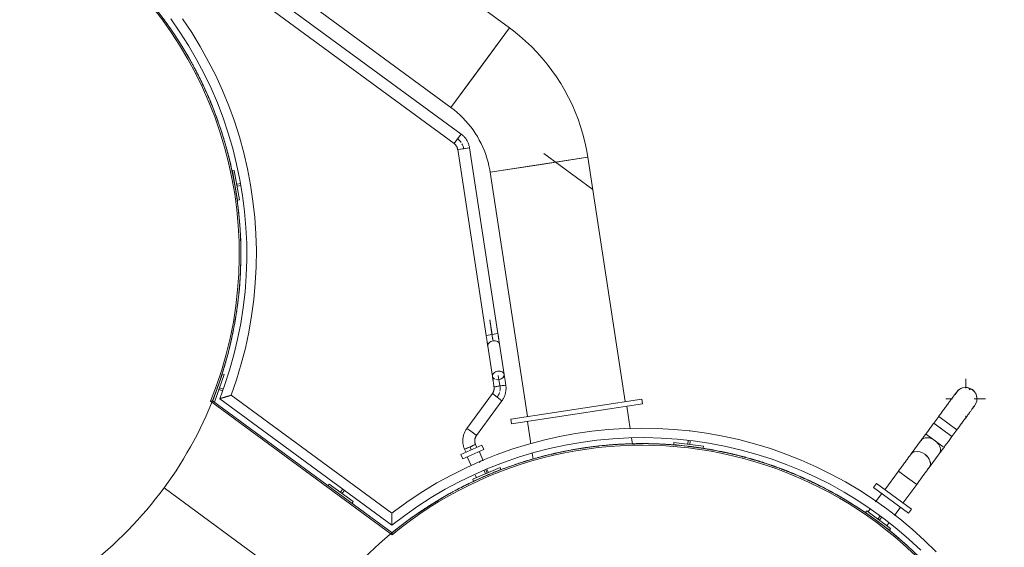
# Model space of a CAD drawing. Header units: metres. Extents: x 135583 to 135939, y 457896 to 458258.
# Tile 38 of 256: x 135637.5 to 135642.48, y 458092.8 to 458095.46. Entities that reach past the tile are written whole.
import ezdxf

# ---------------------------------------------------------------- set-up
doc = ezdxf.new("R2010")
doc.units = ezdxf.units.M
doc.linetypes.add('Hidden', pattern=[4, 2, -2])
doc.layers.add('NIEUWE INSTALLATIE', color=250, linetype='Continuous', lineweight=0)

msp = doc.modelspace()

# ---------------------------------------------------------------- linework, layer by layer
at = {"layer": 'NIEUWE INSTALLATIE', "linetype": 'Hidden'}
for p, q in [((135636.924, 458097.1559), (135640.395, 458094.6058)), ((135636.924, 458097.1559), (135640.395, 458094.6058)), ((135635.0035, 458095.4647), (135642.2644, 458090.1302)), ((135635.0035, 458095.4647), (135642.2644, 458090.1302)), ((135638.5425, 458093.7462), (135638.543, 458093.7482)), ((135638.5425, 458093.7462), (135638.543, 458093.7482)), ((135642.0823, 458093.3662), (135642.1676, 458093.3035)), ((135642.0823, 458093.3662), (135642.1676, 458093.3035)), ((135640.5002, 458093.315), (135640.4983, 458093.3149)), ((135640.5002, 458093.315), (135640.4983, 458093.3149)), ((135640.6554, 458093.3202), (135640.6552, 458093.3202)), ((135640.6554, 458093.3202), (135640.6552, 458093.3202)), ((135640.8121, 458093.3132), (135640.8118, 458093.3132)), ((135640.8121, 458093.3132), (135640.8118, 458093.3132)), ((135640.968, 458093.2939), (135640.9659, 458093.2943)), ((135640.968, 458093.2939), (135640.9659, 458093.2943)), ((135639.7749, 458093.1212), (135639.7742, 458093.1209)), ((135639.7749, 458093.1212), (135639.7742, 458093.1209)), ((135639.4915, 458092.9543), (135639.4906, 458092.9537)), ((135639.4915, 458092.9543), (135639.4906, 458092.9537))]:
    msp.add_line(p, q, dxfattribs=at)
at = {"layer": 'NIEUWE INSTALLATIE'}
for p, q in [((135639.9737, 458095.4233), (135637.83, 458096.9982)), ((135637.534, 458096.5953), (135639.6776, 458095.0204)), ((135639.7293, 458094.8862), (135638.0413, 458096.1263)), ((135638.0042, 458096.0787), (135639.6936, 458094.8376)), ((135639.6776, 458095.0204), (135639.9737, 458095.4233)), ((135639.9737, 458095.4233), (135639.8257, 458095.2218)), ((135639.8257, 458095.2218), (135639.6776, 458095.0204)), ((135639.6936, 458094.8376), (135639.7293, 458094.8862)), ((135639.7115, 458094.8619), (135639.6936, 458094.8376)), ((135639.7293, 458094.8862), (135639.7115, 458094.8619)), ((135639.7715, 458094.8165), (135639.7119, 458094.8074)), ((135639.7119, 458094.8074), (135639.7417, 458094.812)), ((135639.7119, 458094.8074), (135639.8557, 458093.8673)), ((135639.7417, 458094.812), (135639.7715, 458094.8165)), ((135639.9153, 458093.8764), (135639.7715, 458094.8165)), ((135640.3701, 458094.7686), (135639.8759, 458094.693)), ((135640.123, 458094.7308), (135640.3701, 458094.7686)), ((135640.5591, 458093.5328), (135640.3701, 458094.7686)), ((135638.5722, 458094.7001), (135638.582, 458094.7018)), ((135638.5981, 458094.5524), (135638.5722, 458094.7001)), ((135638.582, 458094.7018), (135638.6079, 458094.5541)), ((135639.8759, 458094.693), (135640.123, 458094.7308)), ((135639.8759, 458094.693), (135640.0649, 458093.4572)), ((135638.5941, 458094.6329), (135638.6143, 458094.6364)), ((135638.5958, 458094.623), (135638.5941, 458094.6329)), ((135638.616, 458094.6266), (135638.5958, 458094.623)), ((135638.6079, 458094.5541), (135638.5981, 458094.5524)), ((135639.8855, 458093.8718), (135639.8557, 458093.8673)), ((135639.8557, 458093.8673), (135639.8855, 458093.8718)), ((135639.9153, 458093.8764), (135639.8855, 458093.8718)), ((135639.8855, 458093.8718), (135639.9153, 458093.8764)), ((135639.8638, 458093.814), (135639.8873, 458093.6604)), ((135639.9469, 458093.6695), (135639.9234, 458093.8231)), ((135638.4728, 458093.5362), (135638.522, 458093.6724)), ((135638.5314, 458093.669), (135638.4812, 458093.5301)), ((135638.522, 458093.6724), (135638.5314, 458093.669)), ((135639.9253, 458093.6117), (135639.9171, 458093.665)), ((135639.9253, 458093.6117), (135639.9171, 458093.665)), ((135638.5042, 458093.5937), (135638.5076, 458093.6031)), ((135638.5076, 458093.6031), (135638.5269, 458093.5962)), ((135639.8955, 458093.6072), (135639.9551, 458093.6163)), ((135639.9253, 458093.6117), (135639.8965, 458093.6073)), ((135639.9551, 458093.6163), (135639.9541, 458093.6161)), ((135642.2806, 458093.6007), (135642.2806, 458093.6471)), ((135638.5235, 458093.5868), (135638.5042, 458093.5937)), ((135639.3783, 458092.9683), (135638.5664, 458093.5648)), ((135639.8871, 458093.5729), (135639.7581, 458093.3974)), ((135639.8871, 458093.5729), (135639.9114, 458093.5551)), ((135639.9357, 458093.5372), (135639.8871, 458093.5729)), ((135639.9114, 458093.5551), (135639.9357, 458093.5372)), ((135638.4621, 458093.5342), (135638.4718, 458093.537)), ((135639.3803, 458092.8596), (135638.4621, 458093.5342)), ((135638.4718, 458093.537), (135639.3801, 458092.8697)), ((135638.5083, 458093.5475), (135639.3792, 458092.9076)), ((135639.8067, 458093.3617), (135639.9357, 458093.5372)), ((135639.9809, 458093.4443), (135640.6431, 458093.5456)), ((135639.9845, 458093.4206), (135640.6468, 458093.5219)), ((135640.5841, 458093.3958), (135640.5667, 458093.5096)), ((135640.6468, 458093.5219), (135640.6431, 458093.5456)), ((135642.1806, 458093.5471), (135642.2134, 458093.5471)), ((135642.3236, 458093.5471), (135642.3313, 458093.5471)), ((135642.3332, 458093.5471), (135642.3806, 458093.5471)), ((135642.1443, 458093.4581), (135642.1191, 458093.4237)), ((135642.1443, 458093.4581), (135642.1904, 458093.4242)), ((135642.1904, 458093.4242), (135642.1443, 458093.4581)), ((135642.2806, 458093.4471), (135642.2806, 458093.4615)), ((135639.9809, 458093.4443), (135639.9845, 458093.4206)), ((135640.0645, 458093.4328), (135640.082, 458093.3189)), ((135642.1651, 458093.3899), (135642.1191, 458093.4237)), ((135642.1904, 458093.4242), (135642.2364, 458093.3904)), ((135642.2364, 458093.3904), (135642.1904, 458093.4242)), ((135639.7824, 458093.3796), (135639.7581, 458093.3974)), ((135639.8067, 458093.3617), (135639.7824, 458093.3796)), ((135642.2112, 458093.356), (135642.1651, 458093.3899)), ((135642.2112, 458093.356), (135642.2364, 458093.3904)), ((135639.8336, 458093.3123), (135639.7275, 458093.2657)), ((135639.8017, 458093.316), (135639.7464, 458093.2917)), ((135639.7464, 458093.2917), (135639.7741, 458093.3038)), ((135639.7741, 458093.3038), (135639.8017, 458093.316)), ((135639.7806, 458093.289), (135639.7741, 458093.3038)), ((135639.7806, 458093.289), (135639.7741, 458093.3038)), ((135639.8017, 458093.316), (135639.8007, 458093.3155)), ((135639.8082, 458093.3011), (135639.8017, 458093.316)), ((135639.8433, 458093.2903), (135639.8336, 458093.3123)), ((135640.596, 458093.3183), (135640.5914, 458093.3481)), ((135640.8043, 458093.3153), (135640.8054, 458093.3252)), ((135640.9532, 458093.2977), (135640.8043, 458093.3153)), ((135640.8054, 458093.3252), (135640.9544, 458093.3077)), ((135640.8749, 458093.317), (135640.8771, 458093.3356)), ((135640.8849, 458093.3159), (135640.8749, 458093.317)), ((135640.8871, 458093.3343), (135640.8849, 458093.3159)), ((135640.9544, 458093.3077), (135640.9532, 458093.2977)), ((135642.0553, 458093.3369), (135642.0045, 458093.2678)), ((135639.7275, 458093.2657), (135639.7372, 458093.2437)), ((135639.8433, 458093.2903), (135639.7372, 458093.2437)), ((135639.7464, 458093.2917), (135639.7474, 458093.2921)), ((135639.7464, 458093.2917), (135639.7522, 458093.2785)), ((135639.841, 458093.2334), (135639.8212, 458093.2785)), ((135640.0891, 458093.2726), (135640.0937, 458093.2422)), ((135642.0966, 458093.2001), (135642.1474, 458093.2692)), ((135639.76, 458093.2538), (135639.7793, 458093.2099)), ((135639.788, 458093.1402), (135639.926, 458093.1989)), ((135639.93, 458093.1897), (135639.792, 458093.131)), ((135639.8008, 458093.161), (135639.8065, 458093.148)), ((135639.8524, 458093.1676), (135639.8452, 458093.1847)), ((135639.8616, 458093.1715), (135639.8524, 458093.1676)), ((135639.8544, 458093.1886), (135639.8616, 458093.1715)), ((135639.8671, 458093.1738), (135639.8596, 458093.1909)), ((135639.926, 458093.1989), (135639.93, 458093.1897)), ((135641.9407, 458093.1809), (135641.8715, 458093.0867)), ((135641.9407, 458093.1809), (135641.9868, 458093.1471)), ((135641.9868, 458093.1471), (135641.9407, 458093.1809)), ((135639.0564, 458093.1075), (135639.0624, 458093.1156)), ((135639.0624, 458093.1156), (135639.1832, 458093.0268)), ((135639.792, 458093.131), (135639.788, 458093.1402)), ((135641.829, 458093.118), (135641.8148, 458093.0987)), ((135641.829, 458093.118), (135642.0062, 458092.9878)), ((135641.9636, 458093.0191), (135642.0328, 458093.1133)), ((135641.9868, 458093.1471), (135642.0328, 458093.1133)), ((135642.0328, 458093.1133), (135641.9868, 458093.1471)), ((135639.1188, 458093.0741), (135639.1309, 458093.0907)), ((135639.1268, 458093.0682), (135639.1188, 458093.0741)), ((135639.139, 458093.0848), (135639.1268, 458093.0682)), ((135641.8148, 458093.0987), (135641.992, 458092.9685)), ((135641.8559, 458093.0685), (135641.8248, 458093.0261)), ((135639.1832, 458093.0268), (135639.1773, 458093.0187)), ((135641.7744, 458092.9723), (135641.7803, 458092.9804)), ((135641.8949, 458092.8831), (135641.7744, 458092.9723)), ((135641.7803, 458092.9804), (135641.9009, 458092.8911)), ((135641.8, 458092.9924), (135641.7873, 458092.9752)), ((135641.8366, 458092.9387), (135641.8488, 458092.9552)), ((135641.9204, 458092.9572), (135641.9509, 458092.9987)), ((135641.992, 458092.9685), (135642.0062, 458092.9878)), ((135641.8446, 458092.9328), (135641.8366, 458092.9387)), ((135641.8568, 458092.9493), (135641.8446, 458092.9328)), ((135641.8821, 458092.905), (135641.8935, 458092.9205)), ((135639.3803, 458092.8596), (135639.3801, 458092.8697)), ((135641.9009, 458092.8911), (135641.8949, 458092.8831))]:
    msp.add_line(p, q, dxfattribs=at)
at = {"layer": 'NIEUWE INSTALLATIE', "flags": 128}
for points in [[(135638.261, 458095.469), (135638.3072, 458095.4023), (135638.3507, 458095.3337), (135638.3914, 458095.2635), (135638.4293, 458095.1916), (135638.4643, 458095.1184), (135638.4963, 458095.0437), (135638.5253, 458094.9679), (135638.5513, 458094.891), (135638.5742, 458094.8131), (135638.5939, 458094.7343), (135638.6104, 458094.6548), (135638.6238, 458094.5747), (135638.634, 458094.4942), (135638.6409, 458094.4133), (135638.6446, 458094.3321), (135638.645, 458094.251), (135638.6422, 458094.1698), (135638.6362, 458094.0888), (135638.6269, 458094.0082), (135638.6144, 458093.9279), (135638.5987, 458093.8483), (135638.5798, 458093.7693), (135638.5578, 458093.6912), (135638.5327, 458093.6139), (135638.5083, 458093.5475)], [(135638.5664, 458093.5648), (135638.5934, 458093.6434), (135638.6173, 458093.723), (135638.638, 458093.8035), (135638.6555, 458093.8848), (135638.6697, 458093.9667), (135638.6806, 458094.0491), (135638.6882, 458094.1319), (135638.6925, 458094.2149), (135638.6935, 458094.298), (135638.6911, 458094.3811), (135638.6854, 458094.464), (135638.6764, 458094.5467), (135638.6641, 458094.6289), (135638.6486, 458094.7105), (135638.6298, 458094.7915), (135638.6077, 458094.8717), (135638.5825, 458094.9509), (135638.5541, 458095.029), (135638.5226, 458095.1059), (135638.4881, 458095.1816), (135638.4506, 458095.2557), (135638.4101, 458095.3284), (135638.3668, 458095.3993), (135638.3206, 458095.4684)], [(135640.3701, 458094.7686), (135640.3633, 458094.808), (135640.3549, 458094.8471), (135640.3449, 458094.8858), (135640.3334, 458094.9242), (135640.3204, 458094.962), (135640.3058, 458094.9992), (135640.2898, 458095.0359), (135640.2724, 458095.0719), (135640.2535, 458095.1071), (135640.2332, 458095.1416), (135640.2116, 458095.1752), (135640.1886, 458095.208), (135640.1643, 458095.2398), (135640.1388, 458095.2706), (135640.1121, 458095.3003), (135640.0842, 458095.329), (135640.0552, 458095.3565), (135640.0251, 458095.3829), (135639.9939, 458095.408), (135639.9737, 458095.4233)], [(135639.6776, 458095.0204), (135639.6935, 458095.0082), (135639.7089, 458094.9954), (135639.7237, 458094.982), (135639.738, 458094.968), (135639.7518, 458094.9535), (135639.7649, 458094.9384), (135639.7775, 458094.9228), (135639.7894, 458094.9068), (135639.8006, 458094.8902), (135639.8112, 458094.8733), (135639.8211, 458094.8559), (135639.8303, 458094.8381), (135639.8387, 458094.82), (135639.8465, 458094.8016), (135639.8534, 458094.7828), (135639.8597, 458094.7638), (135639.8652, 458094.7446), (135639.8699, 458094.7251), (135639.8738, 458094.7055), (135639.8759, 458094.693)], [(135639.7715, 458094.8165), (135639.7708, 458094.8207), (135639.7699, 458094.8249), (135639.7688, 458094.829), (135639.7676, 458094.8331), (135639.7662, 458094.8371), (135639.7647, 458094.8411), (135639.763, 458094.845), (135639.7611, 458094.8488), (135639.7591, 458094.8526), (135639.7569, 458094.8562), (135639.7546, 458094.8598), (135639.7522, 458094.8633), (135639.7496, 458094.8667), (135639.7469, 458094.8699), (135639.744, 458094.8731), (135639.7411, 458094.8761), (135639.738, 458094.8791), (135639.7348, 458094.8819), (135639.7315, 458094.8845), (135639.7293, 458094.8862)], [(135639.6936, 458094.8376), (135639.6951, 458094.8365), (135639.6965, 458094.8353), (135639.6979, 458094.834), (135639.6992, 458094.8328), (135639.7005, 458094.8314), (135639.7017, 458094.83), (135639.7028, 458094.8286), (135639.7039, 458094.8271), (135639.705, 458094.8256), (135639.7059, 458094.824), (135639.7068, 458094.8224), (135639.7077, 458094.8208), (135639.7085, 458094.8191), (135639.7092, 458094.8174), (135639.7098, 458094.8157), (135639.7104, 458094.814), (135639.7109, 458094.8122), (135639.7113, 458094.8104), (135639.7117, 458094.8086), (135639.7119, 458094.8074)], [(135639.8638, 458093.814), (135639.8635, 458093.8162), (135639.8632, 458093.8184), (135639.8628, 458093.8207), (135639.8624, 458093.8232), (135639.862, 458093.8256), (135639.8617, 458093.8282), (135639.8613, 458093.8308), (135639.8609, 458093.8334), (135639.8604, 458093.8362), (135639.86, 458093.8389), (135639.8596, 458093.8417), (135639.8591, 458093.8446), (135639.8587, 458093.8475), (135639.8583, 458093.8504), (135639.8578, 458093.8534), (135639.8574, 458093.8563), (135639.8569, 458093.8593), (135639.8564, 458093.8623), (135639.856, 458093.8653), (135639.8557, 458093.8673)], [(135639.9153, 458093.8764), (135639.9158, 458093.8734), (135639.9162, 458093.8703), (135639.9167, 458093.8674), (135639.9171, 458093.8644), (135639.9176, 458093.8614), (135639.918, 458093.8585), (135639.9185, 458093.8556), (135639.9189, 458093.8527), (135639.9193, 458093.8498), (135639.9198, 458093.847), (135639.9202, 458093.8443), (135639.9206, 458093.8416), (135639.921, 458093.8389), (135639.9214, 458093.8364), (135639.9218, 458093.8338), (135639.9222, 458093.8314), (135639.9225, 458093.829), (135639.9229, 458093.8267), (135639.9232, 458093.8245), (135639.9234, 458093.8231)], [(135639.8873, 458093.6604), (135639.8877, 458093.6582), (135639.888, 458093.656), (135639.8884, 458093.6537), (135639.8887, 458093.6512), (135639.8891, 458093.6488), (135639.8895, 458093.6462), (135639.8899, 458093.6436), (135639.8903, 458093.641), (135639.8907, 458093.6382), (135639.8911, 458093.6355), (135639.8916, 458093.6327), (135639.892, 458093.6298), (135639.8924, 458093.6269), (135639.8929, 458093.624), (135639.8933, 458093.621), (135639.8938, 458093.6181), (135639.8943, 458093.6151), (135639.8947, 458093.6121), (135639.8952, 458093.6091), (135639.8955, 458093.6072)], [(135639.9551, 458093.6163), (135639.9546, 458093.6193), (135639.9542, 458093.6223), (135639.9537, 458093.6253), (135639.9532, 458093.6283), (135639.9528, 458093.6312), (135639.9523, 458093.6342), (135639.9519, 458093.6371), (135639.9514, 458093.64), (135639.951, 458093.6428), (135639.9506, 458093.6456), (135639.9502, 458093.6484), (135639.9498, 458093.651), (135639.9493, 458093.6537), (135639.949, 458093.6563), (135639.9486, 458093.6588), (135639.9482, 458093.6613), (135639.9478, 458093.6636), (135639.9475, 458093.6659), (135639.9471, 458093.6682), (135639.9469, 458093.6695)], [(135639.8955, 458093.6072), (135639.8957, 458093.6053), (135639.8959, 458093.6035), (135639.896, 458093.6017), (135639.896, 458093.5998), (135639.8959, 458093.598), (135639.8958, 458093.5961), (135639.8956, 458093.5943), (135639.8953, 458093.5925), (135639.895, 458093.5907), (135639.8946, 458093.5889), (135639.8941, 458093.5871), (135639.8935, 458093.5853), (135639.8929, 458093.5836), (135639.8922, 458093.5819), (135639.8914, 458093.5802), (135639.8906, 458093.5786), (135639.8897, 458093.577), (135639.8888, 458093.5754), (135639.8877, 458093.5739), (135639.8871, 458093.5729)], [(135639.9357, 458093.5372), (135639.9381, 458093.5407), (135639.9404, 458093.5443), (135639.9426, 458093.5479), (135639.9446, 458093.5517), (135639.9465, 458093.5555), (135639.9482, 458093.5594), (135639.9497, 458093.5634), (135639.9511, 458093.5674), (135639.9523, 458093.5714), (135639.9534, 458093.5756), (135639.9543, 458093.5797), (135639.955, 458093.5839), (135639.9556, 458093.5881), (135639.956, 458093.5924), (135639.9562, 458093.5966), (135639.9563, 458093.6009), (135639.9562, 458093.6051), (135639.9559, 458093.6094), (135639.9554, 458093.6136), (135639.9551, 458093.6163)], [(135642.2346, 458093.5809), (135642.2339, 458093.58), (135642.2334, 458093.5793), (135642.2328, 458093.5784), (135642.232, 458093.5774), (135642.231, 458093.5761), (135642.23, 458093.5747), (135642.2288, 458093.573), (135642.2274, 458093.5712), (135642.226, 458093.5692), (135642.2244, 458093.567), (135642.2226, 458093.5647), (135642.2208, 458093.5621), (135642.2188, 458093.5594), (135642.2167, 458093.5566), (135642.2145, 458093.5536), (135642.2122, 458093.5504), (135642.2097, 458093.5471), (135642.2072, 458093.5436), (135642.2046, 458093.5401), (135642.2018, 458093.5363), (135642.199, 458093.5325), (135642.1961, 458093.5285), (135642.1931, 458093.5244), (135642.19, 458093.5202), (135642.1869, 458093.516), (135642.1836, 458093.5116), (135642.1804, 458093.5071), (135642.177, 458093.5026), (135642.1736, 458093.498), (135642.1702, 458093.4933), (135642.1667, 458093.4886), (135642.1632, 458093.4838), (135642.1597, 458093.479), (135642.1561, 458093.4741), (135642.1525, 458093.4692), (135642.1489, 458093.4643), (135642.1453, 458093.4594), (135642.1443, 458093.4581)], [(135642.2364, 458093.3904), (135642.24, 458093.3953), (135642.2436, 458093.4002), (135642.2472, 458093.4051), (135642.2508, 458093.41), (135642.2544, 458093.4148), (135642.2579, 458093.4196), (135642.2614, 458093.4243), (135642.2648, 458093.429), (135642.2682, 458093.4337), (135642.2716, 458093.4382), (135642.2749, 458093.4427), (135642.2781, 458093.4471), (135642.2813, 458093.4514), (135642.2844, 458093.4556), (135642.2874, 458093.4597), (135642.2903, 458093.4637), (135642.2932, 458093.4676), (135642.2959, 458093.4714), (135642.2986, 458093.475), (135642.3012, 458093.4785), (135642.3036, 458093.4819), (135642.306, 458093.4851), (135642.3082, 458093.4881), (135642.3104, 458093.491), (135642.3124, 458093.4937), (135642.3143, 458093.4963), (135642.316, 458093.4987), (135642.3177, 458093.5009), (135642.3192, 458093.503), (135642.3205, 458093.5049), (135642.3218, 458093.5066), (135642.3229, 458093.5081), (135642.3238, 458093.5094), (135642.3247, 458093.5105), (135642.3254, 458093.5114), (135642.3259, 458093.5122), (135642.3266, 458093.5131)], [(135642.0553, 458093.3369), (135642.0579, 458093.3404), (135642.0606, 458093.3441), (135642.0634, 458093.3479), (135642.0663, 458093.3518), (135642.0692, 458093.3558), (135642.0723, 458093.36), (135642.0754, 458093.3642), (135642.0786, 458093.3686), (135642.0818, 458093.373), (135642.0852, 458093.3775), (135642.0885, 458093.3821), (135642.0919, 458093.3868), (135642.0954, 458093.3915), (135642.0989, 458093.3963), (135642.1024, 458093.4011), (135642.106, 458093.4059), (135642.1096, 458093.4108), (135642.1132, 458093.4157), (135642.1168, 458093.4206), (135642.1191, 458093.4237)], [(135642.1315, 458092.7724), (135642.0723, 458092.8307), (135642.0107, 458092.8866), (135641.947, 458092.9399), (135641.8812, 458092.9907), (135641.8134, 458093.0388), (135641.7437, 458093.0842), (135641.6723, 458093.1267), (135641.5992, 458093.1664), (135641.5246, 458093.2031), (135641.4487, 458093.2368), (135641.3714, 458093.2674), (135641.2929, 458093.2949), (135641.2134, 458093.3192), (135641.133, 458093.3404), (135641.0519, 458093.3583), (135640.97, 458093.373), (135640.8877, 458093.3843), (135640.805, 458093.3924), (135640.722, 458093.3972), (135640.6389, 458093.3986), (135640.5557, 458093.3967), (135640.4728, 458093.3915), (135640.3901, 458093.383), (135640.3078, 458093.3711), (135640.2261, 458093.356), (135640.145, 458093.3377), (135640.0647, 458093.3161), (135639.9854, 458093.2913), (135639.9071, 458093.2633), (135639.83, 458093.2323), (135639.7542, 458093.1982), (135639.6798, 458093.1611), (135639.6069, 458093.121), (135639.5357, 458093.0781), (135639.4663, 458093.0323), (135639.3988, 458092.9838), (135639.3783, 458092.9683)], [(135639.7581, 458093.3974), (135639.7557, 458093.3939), (135639.7534, 458093.3904), (135639.7512, 458093.3867), (135639.7492, 458093.383), (135639.7473, 458093.3791), (135639.7456, 458093.3752), (135639.7441, 458093.3713), (135639.7427, 458093.3673), (135639.7414, 458093.3632), (135639.7404, 458093.3591), (135639.7395, 458093.3549), (135639.7387, 458093.3507), (135639.7382, 458093.3465), (135639.7378, 458093.3423), (135639.7375, 458093.338), (135639.7375, 458093.3338), (135639.7376, 458093.3295), (135639.7379, 458093.3253), (135639.7383, 458093.3211), (135639.7389, 458093.3168), (135639.7397, 458093.3127), (135639.7407, 458093.3085), (135639.7418, 458093.3044), (135639.7431, 458093.3004), (135639.7445, 458093.2964), (135639.7461, 458093.2924), (135639.7464, 458093.2917)], [(135639.8017, 458093.316), (135639.801, 458093.3177), (135639.8003, 458093.3194), (135639.7997, 458093.3211), (135639.7993, 458093.3229), (135639.7988, 458093.3247), (135639.7985, 458093.3265), (135639.7982, 458093.3283), (135639.798, 458093.3302), (135639.7978, 458093.332), (135639.7978, 458093.3338), (135639.7978, 458093.3357), (135639.7979, 458093.3375), (135639.798, 458093.3394), (135639.7983, 458093.3412), (135639.7986, 458093.343), (135639.799, 458093.3448), (135639.7994, 458093.3466), (135639.7999, 458093.3484), (135639.8005, 458093.3501), (135639.8012, 458093.3518), (135639.8019, 458093.3535), (135639.8027, 458093.3552), (135639.8036, 458093.3568), (135639.8045, 458093.3584), (135639.8055, 458093.3599), (135639.8065, 458093.3615), (135639.8067, 458093.3617)], [(135642.2112, 458093.356), (135642.2076, 458093.3511), (135642.204, 458093.3462), (135642.2004, 458093.3413), (135642.1968, 458093.3365), (135642.1933, 458093.3316), (135642.1897, 458093.3268), (135642.1863, 458093.3221), (135642.1828, 458093.3174), (135642.1794, 458093.3128), (135642.176, 458093.3082), (135642.1728, 458093.3037), (135642.1695, 458093.2993), (135642.1664, 458093.295), (135642.1633, 458093.2908), (135642.1602, 458093.2867), (135642.1573, 458093.2827), (135642.1545, 458093.2788), (135642.1517, 458093.275), (135642.149, 458093.2714), (135642.1474, 458093.2692)], [(135639.3792, 458092.9076), (135639.4437, 458092.957), (135639.5101, 458093.0037), (135639.5783, 458093.0477), (135639.6483, 458093.089), (135639.7198, 458093.1274), (135639.7928, 458093.1629), (135639.8672, 458093.1955), (135639.9428, 458093.2251), (135640.0195, 458093.2517), (135640.0973, 458093.2751), (135640.1759, 458093.2954), (135640.2552, 458093.3126), (135640.3352, 458093.3266), (135640.4157, 458093.3374), (135640.4965, 458093.3449), (135640.5776, 458093.3492), (135640.6588, 458093.3503), (135640.74, 458093.3481), (135640.821, 458093.3426), (135640.9017, 458093.334), (135640.982, 458093.3221), (135641.0618, 458093.307), (135641.1409, 458093.2887), (135641.2193, 458093.2673), (135641.2967, 458093.2427), (135641.373, 458093.2151), (135641.4482, 458093.1845), (135641.5221, 458093.1509), (135641.5946, 458093.1143), (135641.6656, 458093.0749), (135641.735, 458093.0326), (135641.8026, 458092.9877), (135641.8683, 458092.94), (135641.9321, 458092.8898), (135641.9938, 458092.8371), (135642.0534, 458092.7819)], [(135642.0045, 458093.2678), (135642.0019, 458093.2642), (135641.9992, 458093.2606), (135641.9964, 458093.2568), (135641.9935, 458093.2528), (135641.9906, 458093.2488), (135641.9875, 458093.2446), (135641.9844, 458093.2404), (135641.9812, 458093.236), (135641.9779, 458093.2316), (135641.9746, 458093.2271), (135641.9713, 458093.2225), (135641.9678, 458093.2179), (135641.9644, 458093.2131), (135641.9609, 458093.2084), (135641.9573, 458093.2036), (135641.9538, 458093.1987), (135641.9502, 458093.1939), (135641.9466, 458093.189), (135641.943, 458093.184), (135641.9407, 458093.1809)], [(135642.0328, 458093.1133), (135642.0364, 458093.1182), (135642.04, 458093.1231), (135642.0436, 458093.128), (135642.0472, 458093.1328), (135642.0508, 458093.1377), (135642.0543, 458093.1425), (135642.0578, 458093.1472), (135642.0612, 458093.1519), (135642.0646, 458093.1565), (135642.068, 458093.1611), (135642.0713, 458093.1656), (135642.0745, 458093.17), (135642.0777, 458093.1743), (135642.0808, 458093.1785), (135642.0838, 458093.1826), (135642.0867, 458093.1866), (135642.0896, 458093.1905), (135642.0923, 458093.1942), (135642.095, 458093.1979), (135642.0966, 458093.2001)]]:
    msp.add_lwpolyline(points, dxfattribs=at)
at = {"layer": 'NIEUWE INSTALLATIE'}
for centre, radius, start, end in [((135636.6152, 458094.2806), 2, 338.1735, 204.1733), ((135636.6152, 458094.2806), 1.992, 337.9953, 204.2371), ((135636.6152, 458094.2806), 2, 34.1821, 36.3894), ((135636.6152, 458094.2806), 2, 29.6654, 31.8721), ((135636.6152, 458094.2806), 2, 25.1488, 27.3549), ((135636.6152, 458094.2806), 2, 20.6322, 22.8376), ((135636.6152, 458094.2806), 2, 16.1157, 18.3203), ((135639.6664, 458094.8005), 0.0762, 33.9723, 53.696), ((135639.6664, 458094.8005), 0.0762, 33.9723, 53.696), ((135639.6664, 458094.8005), 0.0762, 8.696, 28.4197), ((135639.6664, 458094.8005), 0.0762, 8.696, 28.4197), ((135636.6152, 458094.2806), 2, 11.5992, 13.803), ((135636.6152, 458094.2806), 2, 7.0827, 9.2857), ((135636.6152, 458094.2806), 2, 2.5663, 4.7684), ((135636.6152, 458094.2806), 2, 358.05, 0.2511), ((135636.6152, 458094.2806), 2, 353.5338, 355.7338), ((135636.6152, 458094.2806), 2, 349.0176, 351.2164), ((135636.6152, 458094.2806), 2, 344.564, 346.6991), ((135636.6152, 458094.2806), 2, 339.9855, 342.1818), ((135639.8499, 458093.6002), 0.0762, 348.9723, 8.696), ((135639.8499, 458093.6002), 0.0762, 348.9723, 8.696), ((135642.2806, 458093.5471), 0.0572, 53.696, 158.696), ((135639.8499, 458093.6002), 0.0762, 323.696, 343.4197), ((135639.8499, 458093.6002), 0.0762, 323.696, 343.4197), ((135642.2806, 458093.5471), 0.0572, 107.282, 141.4499), ((135642.2806, 458093.5471), 0.0571, 308.696, 53.696), ((135642.2806, 458093.5471), 0.0571, 360, 10.5386), ((135640.6446, 458091.3202), 2, 23.696, 129.2185), ((135640.6446, 458091.3202), 1.992, 23.696, 129.3967), ((135640.6446, 458091.3202), 2, 94.196, 95.379), ((135640.6446, 458091.3202), 2, 89.696, 89.9347), ((135640.6446, 458091.3202), 2, 84.8437, 85.196), ((135640.6446, 458091.3202), 2, 103.039, 104.7623), ((135640.6446, 458091.3202), 2, 98.696, 100.1526), ((135640.6446, 458091.3202), 2, 80.0371, 80.696), ((135640.6446, 458091.3202), 2, 75.5199, 76.196), ((135640.6446, 458091.3202), 2, 107.4886, 109.3071), ((135640.6446, 458091.3202), 2, 71.0026, 71.8561), ((135640.6446, 458091.3202), 2, 111.9382, 113.8196), ((135640.6446, 458091.3202), 2, 66.4853, 67.4065), ((135640.6446, 458091.3202), 2, 116.3879, 118.3137), ((135640.6446, 458091.3202), 2, 61.968, 62.9569), ((135640.6446, 458091.3202), 2, 120.8378, 122.7963), ((135640.6446, 458091.3202), 2, 57.4507, 58.5071), ((135640.6446, 458091.3202), 2, 125.2877, 127.2713), ((135640.6446, 458091.3202), 2, 53.7078, 54.0573), ((135640.6446, 458091.3202), 2, 52.9335, 53.6818), ((135636.6152, 458094.2806), 2, 224.2957, 309.2185), ((135636.6152, 458094.2806), 1.992, 224.4616, 309.3967), ((135640.6446, 458091.3202), 2, 48.4162, 49.4397)]:
    msp.add_arc(centre, radius, start, end, dxfattribs=at)
at = {"layer": 'NIEUWE INSTALLATIE', "linetype": 'Hidden'}
for centre, start, end in [((135636.6152, 458094.2806), 31.9244, 34.0668), ((135636.6152, 458094.2806), 31.9244, 34.0668), ((135636.6152, 458094.2806), 27.4065, 29.5472), ((135636.6152, 458094.2806), 27.4065, 29.5472), ((135636.6152, 458094.2806), 22.8886, 25.0275), ((135636.6152, 458094.2806), 22.8886, 25.0275), ((135636.6152, 458094.2806), 18.3708, 20.5077), ((135636.6152, 458094.2806), 18.3708, 20.5077), ((135636.6152, 458094.2806), 13.853, 15.9878), ((135636.6152, 458094.2806), 13.853, 15.9878), ((135636.6152, 458094.2806), 9.3351, 11.4677), ((135636.6152, 458094.2806), 9.3351, 11.4677), ((135636.6152, 458094.2806), 4.8173, 6.9474), ((135636.6152, 458094.2806), 4.8173, 6.9474), ((135636.6152, 458094.2806), 0.2995, 2.427), ((135636.6152, 458094.2806), 0.2995, 2.427), ((135636.6152, 458094.2806), 355.7817, 357.9064), ((135636.6152, 458094.2806), 355.7817, 357.9064), ((135636.6152, 458094.2806), 351.2639, 353.3856), ((135636.6152, 458094.2806), 351.2639, 353.3856), ((135636.6152, 458094.2806), 346.7461, 348.8646), ((135636.6152, 458094.2806), 346.7461, 348.8646), ((135636.6152, 458094.2806), 342.2283, 344.3433), ((135636.6152, 458094.2806), 342.2283, 344.3433), ((135636.6152, 458094.2806), 323.696, 339.8218), ((135636.6152, 458094.2806), 323.696, 339.8218), ((135640.6446, 458091.3202), 96.1803, 98.0569), ((135640.6446, 458091.3202), 96.1803, 98.0569), ((135640.6446, 458091.3202), 93.5052, 95.7948), ((135640.6446, 458091.3202), 93.5052, 95.7948), ((135640.6446, 458091.3202), 93.589, 94.102), ((135640.6446, 458091.3202), 93.589, 94.102), ((135640.6446, 458091.3202), 91.5627, 93.539), ((135640.6446, 458091.3202), 91.5627, 93.539), ((135640.6446, 458091.3202), 89.0385, 91.3207), ((135640.6446, 458091.3202), 89.0385, 91.3207), ((135640.6446, 458091.3202), 89.0717, 89.6535), ((135640.6446, 458091.3202), 89.0717, 89.6535), ((135640.6446, 458091.3202), 86.8843, 89.0212), ((135640.6446, 458091.3202), 86.8843, 89.0212), ((135640.6446, 458091.3202), 84.5717, 86.8484), ((135640.6446, 458091.3202), 84.5717, 86.8484), ((135640.6446, 458091.3202), 85.2417, 86.7598), ((135640.6446, 458091.3202), 85.2417, 86.7598), ((135640.6446, 458091.3202), 82.3645, 83.3126), ((135640.6446, 458091.3202), 82.3645, 83.3126), ((135640.6446, 458091.3202), 102.4384, 104.7521), ((135640.6446, 458091.3202), 102.4384, 104.7521), ((135640.6446, 458091.3202), 102.6236, 102.9991), ((135640.6446, 458091.3202), 102.6236, 102.9991), ((135640.6446, 458091.3202), 100.684, 102.5747), ((135640.6446, 458091.3202), 100.684, 102.5747), ((135640.6446, 458091.3202), 97.9719, 100.2715), ((135640.6446, 458091.3202), 97.9719, 100.2715), ((135640.6446, 458091.3202), 98.5894, 98.696), ((135640.6446, 458091.3202), 98.5894, 98.696), ((135640.6446, 458091.3202), 98.1063, 98.5506), ((135640.6446, 458091.3202), 98.1063, 98.5506), ((135640.6446, 458091.3202), 80.1048, 82.3772), ((135640.6446, 458091.3202), 80.1048, 82.3772), ((135640.6446, 458091.3202), 80.7931, 82.2432), ((135640.6446, 458091.3202), 80.7931, 82.2432), ((135640.6446, 458091.3202), 79.4869, 79.9855), ((135640.6446, 458091.3202), 79.4869, 79.9855), ((135640.6446, 458091.3202), 77.8448, 78.7099), ((135640.6446, 458091.3202), 77.8448, 78.7099), ((135640.6446, 458091.3202), 75.6378, 77.907), ((135640.6446, 458091.3202), 75.6378, 77.907), ((135640.6446, 458091.3202), 76.3446, 77.7266), ((135640.6446, 458091.3202), 76.3446, 77.7266), ((135640.6446, 458091.3202), 76.196, 76.3057), ((135640.6446, 458091.3202), 76.196, 76.3057), ((135640.6446, 458091.3202), 74.7296, 75.4676), ((135640.6446, 458091.3202), 74.7296, 75.4676), ((135640.6446, 458091.3202), 106.905, 109.2392), ((135640.6446, 458091.3202), 106.905, 109.2392), ((135640.6446, 458091.3202), 107.1409, 107.4477), ((135640.6446, 458091.3202), 107.1409, 107.4477), ((135640.6446, 458091.3202), 105.1598, 107.0925), ((135640.6446, 458091.3202), 105.1598, 107.0925), ((135640.6446, 458091.3202), 73.3252, 74.209), ((135640.6446, 458091.3202), 73.3252, 74.209), ((135640.6446, 458091.3202), 71.1706, 73.4375), ((135640.6446, 458091.3202), 71.1706, 73.4375), ((135640.6446, 458091.3202), 71.8961, 73.2099), ((135640.6446, 458091.3202), 71.8961, 73.2099), ((135640.6446, 458091.3202), 70.1256, 70.9498), ((135640.6446, 458091.3202), 70.1256, 70.9498), ((135640.6446, 458091.3202), 111.3714, 113.7385), ((135640.6446, 458091.3202), 111.3714, 113.7385), ((135640.6446, 458091.3202), 111.6582, 111.8962), ((135640.6446, 458091.3202), 111.6582, 111.8962), ((135640.6446, 458091.3202), 109.6246, 111.6103), ((135640.6446, 458091.3202), 109.6246, 111.6103), ((135640.6446, 458091.3202), 68.8057, 69.7341), ((135640.6446, 458091.3202), 68.8057, 69.7341), ((135640.6446, 458091.3202), 66.7033, 68.9686), ((135640.6446, 458091.3202), 66.7033, 68.9686), ((135640.6446, 458091.3202), 67.4475, 68.6932), ((135640.6446, 458091.3202), 67.4475, 68.6932), ((135640.6446, 458091.3202), 115.8378, 118.2645), ((135640.6446, 458091.3202), 115.8378, 118.2645), ((135640.6446, 458091.3202), 116.1756, 116.3448), ((135640.6446, 458091.3202), 116.1756, 116.3448), ((135640.6446, 458091.3202), 114.0839, 116.1281), ((135640.6446, 458091.3202), 114.0839, 116.1281), ((135640.6446, 458091.3202), 65.5834, 66.4319), ((135640.6446, 458091.3202), 65.5834, 66.4319), ((135640.6446, 458091.3202), 64.2863, 65.2698), ((135640.6446, 458091.3202), 64.2863, 65.2698), ((135640.6446, 458091.3202), 62.2358, 64.5001), ((135640.6446, 458091.3202), 62.2358, 64.5001), ((135640.6446, 458091.3202), 62.9989, 64.1765), ((135640.6446, 458091.3202), 62.9989, 64.1765), ((135636.6152, 458094.2806), 307.5702, 323.696), ((135636.6152, 458094.2806), 307.5702, 323.696), ((135640.6446, 458091.3202), 118.5401, 120.6459), ((135640.6446, 458091.3202), 118.5401, 120.6459), ((135640.6446, 458091.3202), 61.0724, 61.914), ((135640.6446, 458091.3202), 61.0724, 61.914), ((135640.6446, 458091.3202), 59.767, 60.8107), ((135640.6446, 458091.3202), 59.767, 60.8107), ((135640.6446, 458091.3202), 120.1488, 122.8708), ((135640.6446, 458091.3202), 120.1488, 122.8708), ((135640.6446, 458091.3202), 120.6929, 120.7934), ((135640.6446, 458091.3202), 120.6929, 120.7934), ((135640.6446, 458091.3202), 57.7682, 60.0319), ((135640.6446, 458091.3202), 57.7682, 60.0319), ((135640.6446, 458091.3202), 58.5503, 59.6597), ((135640.6446, 458091.3202), 58.5503, 59.6597), ((135640.6446, 458091.3202), 56.5791, 57.3961), ((135640.6446, 458091.3202), 56.5791, 57.3961), ((135640.6446, 458091.3202), 124.6836, 128.0388), ((135640.6446, 458091.3202), 124.6836, 128.0388), ((135640.6446, 458091.3202), 123.0487, 125.1637), ((135640.6446, 458091.3202), 123.0487, 125.1637), ((135640.6446, 458091.3202), 55.2478, 56.3547), ((135640.6446, 458091.3202), 55.2478, 56.3547), ((135640.6446, 458091.3202), 53.3002, 55.564), ((135640.6446, 458091.3202), 53.3002, 55.564), ((135640.6446, 458091.3202), 54.1017, 55.1429), ((135640.6446, 458091.3202), 54.1017, 55.1429), ((135640.6446, 458091.3202), 127.5702, 143.696), ((135640.6446, 458091.3202), 127.5702, 143.696), ((135640.6446, 458091.3202), 52.097, 52.8782), ((135640.6446, 458091.3202), 52.097, 52.8782), ((135640.6446, 458091.3202), 50.7287, 51.9005), ((135640.6446, 458091.3202), 50.7287, 51.9005), ((135640.6446, 458091.3202), 48.832, 51.0963), ((135640.6446, 458091.3202), 48.832, 51.0963), ((135640.6446, 458091.3202), 49.6531, 50.626), ((135640.6446, 458091.3202), 49.6531, 50.626), ((135640.6446, 458091.3202), 49.4411, 49.6074), ((135640.6446, 458091.3202), 49.4411, 49.6074), ((135640.6446, 458091.3202), 47.6224, 48.3603), ((135640.6446, 458091.3202), 47.6224, 48.3603)]:
    msp.add_arc(centre, 2, start, end, dxfattribs=at)
at = {"layer": 'NIEUWE INSTALLATIE', "extrusion": (0, 0, -1)}
for centre, major_axis, start_param, end_param in [((135638.6384, 458094.6356), (-0.0204, -0.013), 3.534292, 3.796091), ((135638.5474, 458093.5834), (-0.0236, 0.0052), 3.010693, 3.534292), ((135640.8851, 458093.3603), (0.0128, -0.0205), 3.571913, 3.818421), ((135639.8397, 458093.2102), (0.021, -0.0119), 3.272492, 4.057891), ((135641.8669, 458092.9712), (-0.0117, -0.0211), 3.010693, 3.272492)]:
    msp.add_ellipse(centre, major_axis=major_axis, ratio=1, start_param=start_param, end_param=end_param, dxfattribs=at)
at = {"layer": 'NIEUWE INSTALLATIE'}
for centre, major_axis, ratio, start_param, end_param in [((135639.8855, 458093.8718), (-0.0115, 0.0753), 0.000001, 4.31969, 7.853982), ((135639.8855, 458093.8718), (-0.0115, 0.0753), 0.000001, 4.31969, 4.712389), ((135639.8936, 458093.8185), (0.0298, 0.0046), 0.707107, 1.570796, 3.141593), ((135639.8936, 458093.8185), (0.0298, 0.0046), 0.707107, 1.570796, 3.141593), ((135639.8936, 458093.8185), (0.0298, 0.0046), 0.707107, 0, 1.570796), ((135639.8936, 458093.8185), (0.0298, 0.0046), 0.707107, 0, 1.570796), ((135639.9171, 458093.665), (0.0298, 0.0046), 0.707107, 1.570796, 3.926991), ((135639.9171, 458093.665), (0.0298, 0.0046), 0.707107, 1.570796, 3.141593), ((135639.9171, 458093.665), (0.0298, 0.0046), 0.707107, 3.141593, 3.926991), ((135639.9171, 458093.665), (0.0298, 0.0046), 0.707107, 4.712389, 7.853982), ((135639.9171, 458093.665), (0.0298, 0.0046), 0.707107, 0, 1.570796), ((135639.9171, 458093.665), (0.0298, 0.0046), 0.707107, 4.712389, 6.283185), ((135639.9253, 458093.6117), (-0.0298, -0.0046), 0.000001, 6.021386, 11.254764), ((135639.9171, 458093.665), (0.0298, 0.0046), 0.707107, 4.18879, 4.712389), ((135639.9171, 458093.665), (0.0298, 0.0046), 0.707107, 4.18879, 4.712389), ((135639.9253, 458093.6117), (0.0298, 0.0046), 0.000001, 6.021386, 6.283185), ((135642.2806, 458093.5471), (-0.0568, 0.0059), 1, 3.965959, 4.575699), ((135642.2806, 458093.5756), (-0.0272, 0.0087), 1, 4.082969, 4.44619), ((135642.2806, 458093.5471), (-0.0429, 0.0378), 1, 3.712325, 3.863357), ((135642.1651, 458093.3899), (-0.0461, 0.0338), 0.000001, 4.712389, 6.283185), ((135639.7824, 458093.3796), (0.0243, -0.0179), 0.000001, 3.926991, 6.283185), ((135642.1013, 458093.303), (-0.0461, 0.0338), 0.707107, 4.712389, 6.283185), ((135642.1651, 458093.3899), (-0.0461, 0.0338), 0.000001, 3.141593, 4.712389), ((135639.7741, 458093.3038), (0.0276, 0.0121), 0.000001, 3.806595, 9.686577), ((135639.7741, 458093.3038), (0.0276, 0.0121), 0.000001, 6.021384, 7.806885), ((135642.1013, 458093.303), (-0.0461, 0.0338), 0.707107, 4.712389, 6.283185), ((135642.1013, 458093.303), (-0.0461, 0.0338), 0.707107, 3.403392, 4.712389), ((135642.1013, 458093.303), (-0.0461, 0.0338), 0.707107, 3.403392, 4.712389), ((135642.0506, 458093.2339), (-0.0461, 0.0338), 0.707107, 5.819012, 6.544985), ((135642.0506, 458093.2339), (-0.0461, 0.0338), 0.707107, 0, 0.261799), ((135642.0506, 458093.2339), (-0.0461, 0.0338), 0.707107, 5.819012, 6.283185), ((135642.0506, 458093.2339), (-0.0461, 0.0338), 0.707107, 4.712389, 5.759587), ((135642.0506, 458093.2339), (-0.0461, 0.0338), 0.707107, 4.712389, 5.759587), ((135642.0506, 458093.2339), (-0.0461, 0.0338), 0.707107, 3.141593, 4.712389), ((135642.0506, 458093.2339), (-0.0461, 0.0338), 0.707107, 2.879793, 4.712389), ((135642.1013, 458093.303), (-0.0461, 0.0338), 0.707107, 3.141593, 3.396305), ((135642.1013, 458093.303), (-0.0461, 0.0338), 0.707107, 3.141593, 3.396305), ((135642.0506, 458093.2339), (-0.0461, 0.0338), 0.707107, 2.879793, 3.141593)]:
    msp.add_ellipse(centre, major_axis=major_axis, ratio=ratio, start_param=start_param, end_param=end_param, dxfattribs=at)
for points, knots in [([(135638.5083, 458093.5475), (135638.5083, 458093.5475), (135638.5086, 458093.5476), (135638.5095, 458093.5479), (135638.5104, 458093.5482), (135638.5115, 458093.5485), (135638.5129, 458093.5489), (135638.5142, 458093.5492), (135638.5153, 458093.5496), (135638.5162, 458093.5498), (135638.517, 458093.5501), (135638.5183, 458093.5505), (135638.5199, 458093.5509), (135638.5219, 458093.5515), (135638.524, 458093.5521), (135638.5261, 458093.5528), (135638.5283, 458093.5534), (135638.5305, 458093.5541), (135638.5328, 458093.5547), (135638.5351, 458093.5554), (135638.5373, 458093.5561), (135638.5392, 458093.5566), (135638.5408, 458093.5571), (135638.5423, 458093.5575), (135638.5442, 458093.5581), (135638.5464, 458093.5588), (135638.5486, 458093.5594), (135638.5507, 458093.5601), (135638.5528, 458093.5607), (135638.5548, 458093.5613), (135638.5564, 458093.5617), (135638.5576, 458093.5621), (135638.5585, 458093.5624), (135638.5594, 458093.5627), (135638.5604, 458093.563), (135638.5617, 458093.5634), (135638.5631, 458093.5638), (135638.5642, 458093.5641), (135638.5651, 458093.5644), (135638.566, 458093.5647), (135638.5663, 458093.5648), (135638.5664, 458093.5648)], [-1, -1, -1, -1, -0.944444, -0.916667, -0.888889, -0.861111, -0.833333, -0.805556, -0.791667, -0.777778, -0.763889, -0.75, -0.722222, -0.694444, -0.666667, -0.638889, -0.611111, -0.583333, -0.555556, -0.527778, -0.5, -0.472222, -0.458333, -0.444444, -0.416667, -0.388889, -0.361111, -0.333333, -0.305556, -0.277778, -0.25, -0.236111, -0.222222, -0.208333, -0.194444, -0.166667, -0.138889, -0.111111, -0.083333, -0.055556, 0, 0, 0, 0]), ([(135639.3792, 458092.9076), (135639.3792, 458092.9077), (135639.3791, 458092.9081), (135639.3791, 458092.9092), (135639.3792, 458092.9104), (135639.3791, 458092.9118), (135639.3791, 458092.9136), (135639.379, 458092.9152), (135639.379, 458092.9166), (135639.379, 458092.9176), (135639.379, 458092.9187), (135639.379, 458092.9203), (135639.3789, 458092.9223), (135639.3789, 458092.9244), (135639.3789, 458092.9261), (135639.3788, 458092.9274), (135639.3788, 458092.9287), (135639.3788, 458092.9304), (135639.3788, 458092.9326), (135639.3787, 458092.9353), (135639.3787, 458092.938), (135639.3787, 458092.9407), (135639.3786, 458092.9433), (135639.3786, 458092.9455), (135639.3785, 458092.9473), (135639.3785, 458092.9486), (135639.3785, 458092.9498), (135639.3785, 458092.9515), (135639.3785, 458092.9536), (135639.3784, 458092.9557), (135639.3784, 458092.9572), (135639.3784, 458092.9587), (135639.3784, 458092.9604), (135639.3784, 458092.9624), (135639.3783, 458092.9641), (135639.3783, 458092.965), (135639.3783, 458092.9655)], [0, 0, 0, 0, 0.0625, 0.09375, 0.125, 0.15625, 0.1875, 0.21875, 0.234375, 0.25, 0.265625, 0.28125, 0.3125, 0.34375, 0.359375, 0.375, 0.390625, 0.40625, 0.4375, 0.46875, 0.5, 0.53125, 0.5625, 0.59375, 0.609375, 0.625, 0.640625, 0.65625, 0.6875, 0.71875, 0.734375, 0.75, 0.78125, 0.8125, 0.84375, 0.875, 0.875, 0.875, 0.875])]:
    msp.add_open_spline(points, degree=3, knots=knots, dxfattribs=at)

doc.saveas('drawing.dxf')
